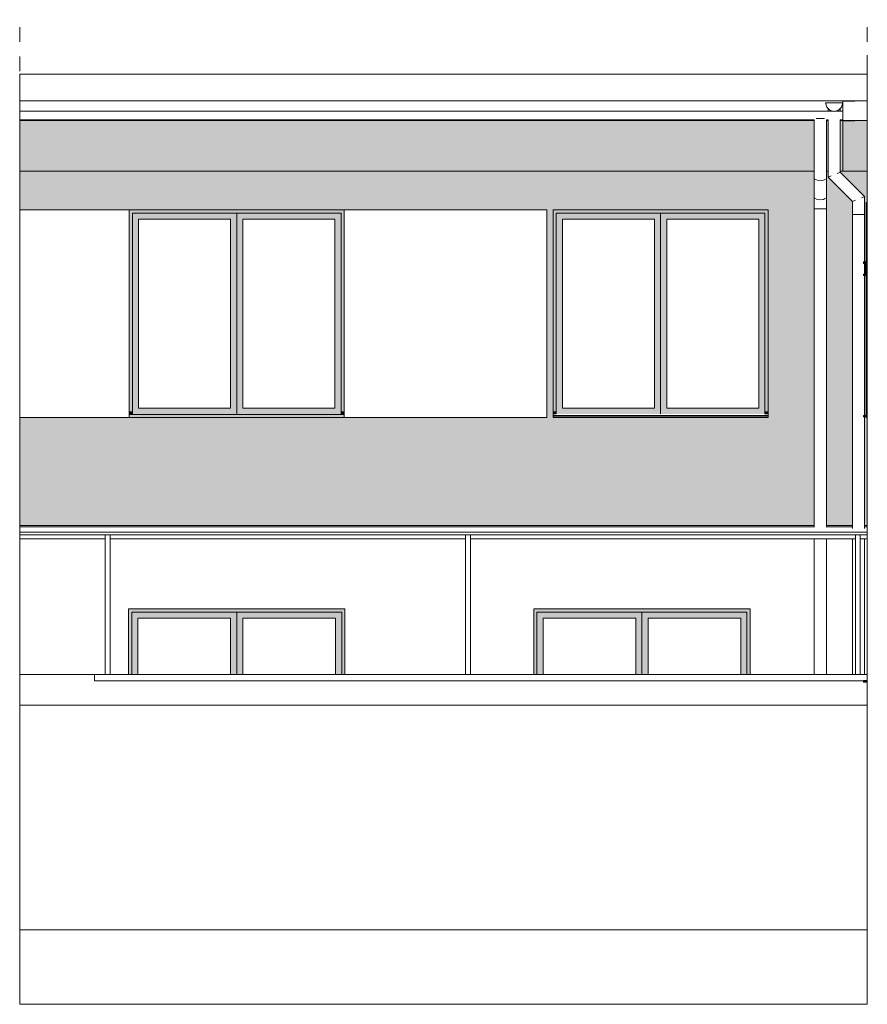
# Model space of a CAD drawing. Header units: centimetres. Extents: x 250 to 5085, y -460 to 412.
# Tile 2 of 2: x 4395 to 5085, y -460 to 342. Entities that reach past the tile are written whole.
import ezdxf

# ---------------------------------------------------------------- set-up
doc = ezdxf.new("R2010")
doc.units = ezdxf.units.CM
doc.header["$MEASUREMENT"] = 0
doc.linetypes.add('Przerywana', pattern=[24, 12, -12])
for name, color, linetype, lineweight in [('130-Teren_Nr_pióra__19', 255, 'Continuous', 0), ('1_Nr_pióra__81', 7, 'Continuous', 13), ('220 - ŚCIANY WEWNĘTRZNE_Nr_pióra__1', 7, 'Continuous', 13), ('220 - ŚCIANY WEWNĘTRZNE_Nr_pióra__87', 7, 'Continuous', 13), ('220-A Ściany_Nr_pióra__120', 7, 'Continuous', 13), ('270-Dachy Powłoki_Nr_pióra__1', 7, 'Continuous', 13), ('270-Dachy Powłoki_Nr_pióra__19', 255, 'Continuous', 0), ('420-Słupy_Nr_pióra__88', 7, 'Continuous', 13), ('440-K Belki_Nr_pióra__44', 7, 'Continuous', 13), ('440-Stropy_Nr_pióra__120', 7, 'Continuous', 13), ('Okna Archicada_Nr_pióra__3', 7, 'Continuous', 13), ('Okna Archicada_Nr_pióra__87', 7, 'Continuous', 13), ('Rozbiórka_220 - ŚCIANY WEWNĘTRZNE_Nr_pióra__87', 7, 'Continuous', 13), ('Rozbiórka_270-Dachy Powłoki_Nr_pióra__19', 255, 'Continuous', 0), ('Rozbiórka_420-Słupy_Nr_pióra__88', 7, 'Continuous', 13), ('Rozbiórka_440-K Belki_Nr_pióra__44', 7, 'Continuous', 13), ('Rozbiórka_440-Stropy_Nr_pióra__120', 7, 'Continuous', 13), ('Rozbiórka_Okna Archicada_Nr_pióra__3', 7, 'Continuous', 13), ('Rozbiórka_Okna Archicada_Nr_pióra__87', 7, 'Continuous', 13)]:
    doc.layers.add(name, color=color, linetype=linetype, lineweight=lineweight)
for name, color, linetype in [('220 - ŚCIANY WEWNĘTRZNE', 7, 'Continuous'), ('440-Stropy', 7, 'Continuous'), ('Okna Archicada', 7, 'Continuous'), ('Rozbiórka_440-Stropy', 7, 'Continuous'), ('Rozbiórka_Okna Archicada', 7, 'Continuous')]:
    doc.layers.add(name, color=color, linetype=linetype)

msp = doc.modelspace()

# ---------------------------------------------------------------- hatches: boundary and pattern name
at = {"layer": '220 - ŚCIANY WEWNĘTRZNE', "linetype": 'Continuous', "lineweight": 0, "true_color": 0xffffff}
h = msp.add_hatch(color=7, dxfattribs=at)
h.paths.add_polyline_path([(4394.9, 187), (4824.14, 187), (4824.14, 18), (4659.14, 18), (4394.9, 18), (4394.9, -70), (5041.87, -70), (5041.87, 218.54), (4394.9, 218.54)])
h.paths.add_polyline_path([(5004.3, 18), (4829.3, 18), (4829.3, 187), (5004.3, 187)], flags=0)
for points in [[(5051.87, -70), (5072.99, -70), (5072.99, 193.88), (5053.14, 213.72), (5053.14, 218.54), (5051.87, 218.54)], [(5063.14, 217.86), (5082.99, 198.02), (5082.99, 144.73), (5084.14, 144.79), (5084.14, 193), (5085.14, 193), (5085.14, 218.54), (5063.14, 218.54)], [(5084.14, 143.5), (5082.99, 143.5), (5082.99, 134.73), (5084.14, 134.79)], [(5082.99, 133.5), (5082.99, 19.73), (5084.14, 19.79), (5084.14, 133.5)], [(5082.99, 18.5), (5082.99, -70), (5085.14, -70), (5085.14, 18), (5084.14, 18), (5084.14, 18.5)]]:
    msp.add_hatch(color=7, dxfattribs=at).paths.add_polyline_path(points)
at = {"layer": '440-Stropy', "linetype": 'Continuous', "lineweight": 0, "true_color": 0xffffff}
for points in [[(4394.9, 260), (4394.9, 218.54), (4794.9, 218.54), (4794.9, 260)], [(5041.87, 260), (5019.9, 260), (5019.9, 218.54), (5041.87, 218.54)], [(5051.87, 260), (5051.87, 218.54), (5053.14, 218.54), (5053.14, 260)], [(5063.14, 260), (5063.14, 218.54), (5065.14, 218.54), (5065.14, 260)], [(5065.14, 218.54), (5085.14, 218.54), (5085.14, 260), (5065.14, 259.4)]]:
    msp.add_hatch(color=7, dxfattribs=at).paths.add_polyline_path(points)
at = {"layer": 'Okna Archicada', "linetype": 'Continuous', "lineweight": 0, "true_color": 0xffffff}
for points in [[(4656.64, 182), (4659.14, 182), (4659.14, 187), (4484.14, 187), (4484.14, 182), (4486.64, 182), (4486.64, 184.5), (4656.64, 184.5)], [(4571.64, 184.5), (4486.64, 184.5), (4486.64, 179.5), (4491.64, 179.5), (4566.64, 179.5), (4571.64, 179.5)], [(4656.64, 184.5), (4571.64, 184.5), (4571.64, 179.5), (4576.64, 179.5), (4651.64, 179.5), (4656.64, 179.5)], [(4486.64, 182), (4484.14, 182), (4484.14, 23), (4486.64, 23)], [(4491.64, 25.5), (4491.64, 179.5), (4486.64, 179.5), (4486.64, 25.5)], [(4566.64, 179.5), (4566.64, 25.5), (4571.64, 25.5), (4571.64, 179.5)], [(4576.64, 25.5), (4576.64, 179.5), (4571.64, 179.5), (4571.64, 25.5)], [(4651.64, 179.5), (4651.64, 25.5), (4656.64, 25.5), (4656.64, 179.5)], [(4656.64, 23), (4659.14, 23), (4659.14, 182), (4656.64, 182)], [(5082.14, 143.5), (5085.14, 143.5), (5085.14, 144.85), (5082.14, 144.69)], [(5085.14, 133.5), (5085.14, 134.85), (5082.14, 134.69), (5082.14, 133.5)], [(4486.64, 20.5), (4571.64, 20.5), (4571.64, 25.5), (4566.64, 25.5), (4491.64, 25.5), (4486.64, 25.5)], [(4571.64, 20.5), (4656.64, 20.5), (4656.64, 25.5), (4651.64, 25.5), (4576.64, 25.5), (4571.64, 25.5)], [(4486.64, 23), (4484.14, 23), (4484.14, 20.5), (4486.64, 20.5)], [(4484.14, 18), (4659.14, 18), (4659.14, 20.5), (4484.14, 20.5)], [(4656.64, 20.5), (4659.14, 20.5), (4659.14, 23), (4656.64, 23)], [(5085.14, 18.5), (5085.14, 19.85), (5082.14, 19.69), (5082.14, 18.5)], [(4483.64, -143), (4486.14, -143), (4486.14, -140.5), (4657.14, -140.5), (4657.14, -143), (4659.64, -143), (4659.64, -138), (4483.64, -138)], [(4483.64, -143), (4483.64, -191.46), (4486.14, -191.46), (4486.14, -143)], [(4486.14, -140.5), (4486.14, -145.5), (4491.14, -145.5), (4566.64, -145.5), (4571.64, -145.5), (4571.64, -140.5)], [(4571.64, -140.5), (4571.64, -145.5), (4576.64, -145.5), (4652.14, -145.5), (4657.14, -145.5), (4657.14, -140.5)], [(4657.14, -143), (4657.14, -191.46), (4659.64, -191.46), (4659.64, -143)], [(4486.14, -145.5), (4486.14, -191.46), (4491.14, -191.46), (4491.14, -145.5)], [(4566.64, -145.5), (4566.64, -191.46), (4571.64, -191.46), (4571.64, -145.5)], [(4571.64, -145.5), (4571.64, -191.46), (4576.64, -191.46), (4576.64, -145.5)], [(4652.14, -145.5), (4652.14, -191.46), (4657.14, -191.46), (4657.14, -145.5)], [(5085.14, -197.5), (5085.14, -196.15), (5082.14, -196.31), (5082.14, -197.5)]]:
    msp.add_hatch(color=7, dxfattribs=at).paths.add_polyline_path(points)
at = {"layer": 'Rozbiórka_440-Stropy', "linetype": 'Continuous', "lineweight": 0, "true_color": 0xffffff}
msp.add_hatch(color=7, dxfattribs=at).paths.add_polyline_path([(4794.9, 260), (4794.9, 218.54), (5019.9, 218.54), (5019.9, 260)])
at = {"layer": 'Rozbiórka_Okna Archicada', "linetype": 'Continuous', "lineweight": 0, "true_color": 0xffffff}
for points in [[(4829.3, 182), (4831.8, 182), (4831.8, 184.5), (5001.8, 184.5), (5001.8, 182), (5004.3, 182), (5004.3, 187), (4829.3, 187)], [(4831.8, 184.5), (4831.8, 179.5), (4836.8, 179.5), (4911.8, 179.5), (4916.8, 179.5), (4916.8, 184.5)], [(4916.8, 184.5), (4916.8, 179.5), (4921.8, 179.5), (4996.8, 179.5), (5001.8, 179.5), (5001.8, 184.5)], [(4831.8, 23), (4831.8, 182), (4829.3, 182), (4829.3, 23)], [(4836.8, 179.5), (4831.8, 179.5), (4831.8, 25.5), (4836.8, 25.5)], [(4911.8, 25.5), (4916.8, 25.5), (4916.8, 179.5), (4911.8, 179.5)], [(4921.8, 179.5), (4916.8, 179.5), (4916.8, 25.5), (4921.8, 25.5)], [(4996.8, 25.5), (5001.8, 25.5), (5001.8, 179.5), (4996.8, 179.5)], [(5001.8, 182), (5001.8, 23), (5004.3, 23), (5004.3, 182)], [(4836.8, 25.5), (4831.8, 25.5), (4831.8, 20.87), (4916.8, 20.87), (4916.8, 25.5), (4911.8, 25.5)], [(4916.8, 20.87), (5001.8, 20.87), (5001.8, 25.5), (4996.8, 25.5), (4921.8, 25.5), (4916.8, 25.5)], [(4829.3, 23), (4829.3, 21), (4831.8, 21), (4831.8, 23)], [(4829.3, 18), (5004.3, 18), (5004.3, 18.5), (4829.3, 18.5)], [(5001.8, 23), (5001.8, 21), (5004.3, 21), (5004.3, 23)], [(4989.64, -138), (4813.64, -138), (4813.64, -143), (4816.14, -143), (4816.14, -140.5), (4987.14, -140.5), (4987.14, -143), (4989.64, -143)], [(4813.64, -143), (4813.64, -191.46), (4816.14, -191.46), (4816.14, -143)], [(4816.14, -140.5), (4816.14, -145.5), (4821.14, -145.5), (4896.64, -145.5), (4901.64, -145.5), (4901.64, -140.5)], [(4901.64, -145.5), (4906.64, -145.5), (4982.14, -145.5), (4987.14, -145.5), (4987.14, -140.5), (4901.64, -140.5)], [(4987.14, -191.46), (4989.64, -191.46), (4989.64, -143), (4987.14, -143)], [(4816.14, -145.5), (4816.14, -191.46), (4821.14, -191.46), (4821.14, -145.5)], [(4901.64, -145.5), (4896.64, -145.5), (4896.64, -191.46), (4901.64, -191.46)], [(4901.64, -145.5), (4901.64, -191.46), (4906.64, -191.46), (4906.64, -145.5)], [(4982.14, -191.46), (4987.14, -191.46), (4987.14, -145.5), (4982.14, -145.5)]]:
    msp.add_hatch(color=7, dxfattribs=at).paths.add_polyline_path(points)

# ---------------------------------------------------------------- linework, layer by layer
at = {"layer": '130-Teren_Nr_pióra__19', "color": 255, "linetype": 'Continuous', "lineweight": 0}
for p, q in [((4394.9, -216.46), (5085.14, -216.46)), ((4394.9, -216.46), (4394.9, -399.46)), ((5085.14, -216.46), (5085.14, -399.46)), ((4394.9, -399.46), (5085.14, -399.46))]:
    msp.add_line(p, q, dxfattribs=at)
at = {"layer": '1_Nr_pióra__81', "color": 7, "linetype": 'Continuous', "lineweight": 13}
for p, q in [((5052.08, 270.78), (5051.14, 274.28)), ((5051.14, 274.28), (5058.14, 274.28)), ((5058.14, 274.28), (5065.14, 274.28)), ((5065.14, 274.28), (5064.21, 270.78)), ((4394.9, 267.43), (5057.59, 267.43)), ((4394.9, 267.43), (4394.9, 263.93)), ((5054.64, 268.22), (5052.08, 270.78)), ((5053.14, 269.72), (5053.14, 267.43)), ((5058.14, 267.28), (5054.64, 268.22)), ((5061.64, 268.22), (5058.14, 267.28)), ((5058.69, 267.43), (5065.14, 267.43)), ((5064.21, 270.78), (5061.64, 268.22)), ((5063.14, 269.72), (5063.14, 267.43)), ((4394.9, 263.93), (4394.9, 261.37)), ((4394.9, 261.37), (4394.9, 260.43)), ((4394.9, 260.43), (5041.87, 260.43)), ((5041.87, 260.47), (5041.87, 213.49)), ((5043.43, 261.43), (5044.37, 261.43)), ((5044.37, 261.43), (5046.87, 261.43)), ((5046.87, 261.43), (5049.37, 261.43)), ((5049.37, 261.43), (5050.31, 261.43)), ((5051.87, 260.47), (5051.87, 213.49)), ((5051.87, 260.43), (5053.16, 260.43)), ((5053.14, 260.43), (5053.14, 213.72)), ((5063.12, 260.43), (5065.14, 260.43)), ((5063.14, 260.43), (5063.14, 217.86)), ((5060.64, 216.83), (5062.47, 217.59)), ((5062.47, 217.59), (5063.14, 217.86)), ((5063.14, 217.86), (5082.99, 198.02)), ((5041.87, 213.49), (5041.87, 197.86)), ((5042.54, 212.2), (5044.37, 211.25)), ((5044.37, 211.25), (5046.87, 210.9)), ((5046.87, 210.9), (5049.37, 211.25)), ((5049.37, 211.25), (5051.2, 212.2)), ((5051.87, 213.49), (5051.87, 197.86)), ((5053.14, 213.72), (5053.81, 214)), ((5053.14, 213.72), (5072.99, 193.88)), ((5053.81, 214), (5055.64, 214.76)), ((5041.87, 197.86), (5041.87, 187.86)), ((5042.54, 196.56), (5044.37, 195.61)), ((5044.37, 195.61), (5046.87, 195.26)), ((5046.87, 195.26), (5049.37, 195.61)), ((5049.37, 195.61), (5051.2, 196.56)), ((5051.87, 197.86), (5051.87, 187.86)), ((5072.99, 193.88), (5073.66, 194.15)), ((5072.99, 193.88), (5072.99, 183.33)), ((5073.66, 194.15), (5075.49, 194.91)), ((5080.49, 196.98), (5082.32, 197.74)), ((5082.32, 197.74), (5082.99, 198.02)), ((5082.99, 198.02), (5082.99, 183.33)), ((5041.87, 187.86), (5041.87, -71.25)), ((5041.87, 187.86), (5042.54, 187.86)), ((5042.54, 187.86), (5044.37, 187.86)), ((5044.37, 187.86), (5046.87, 187.86)), ((5046.87, 187.86), (5049.37, 187.86)), ((5049.37, 187.86), (5051.2, 187.86)), ((5051.2, 187.86), (5051.87, 187.86)), ((5051.87, 187.86), (5051.87, -71.25)), ((5072.99, 183.33), (5072.99, -72.34)), ((5072.99, 183.33), (5073.66, 183.33)), ((5073.66, 183.33), (5075.49, 183.33)), ((5075.49, 183.33), (5077.99, 183.33)), ((5077.99, 183.33), (5080.49, 183.33)), ((5080.49, 183.33), (5082.32, 183.33)), ((5082.32, 183.33), (5082.99, 183.33)), ((5082.99, 183.33), (5082.99, 144.73)), ((5082.99, 143.5), (5082.99, 134.73)), ((5082.99, 133.5), (5082.99, 19.73)), ((5082.99, 18.5), (5082.99, -72.34)), ((5041.87, -80.78), (5041.87, -191.46)), ((5051.87, -80.78), (5051.87, -191.46)), ((5072.99, -80.78), (5072.99, -191.46)), ((5082.99, -80.78), (5082.99, -191.46))]:
    msp.add_line(p, q, dxfattribs=at)
at = {"layer": '220 - ŚCIANY WEWNĘTRZNE_Nr_pióra__1', "color": 7, "linetype": 'Continuous', "lineweight": 13}
msp.add_line((5085.14, 218.54), (5085.14, 260), dxfattribs=at)
at = {"layer": '220 - ŚCIANY WEWNĘTRZNE_Nr_pióra__87', "color": 7, "linetype": 'Continuous', "lineweight": 13}
for p, q in [((5085.14, 313.06), (5085.14, 276.6)), ((4394.9, 187), (4394.9, 218.54)), ((5085.14, 218.54), (5085.14, -70)), ((5084.14, 193), (5085.14, 193)), ((5084.14, 144.79), (5084.14, 193)), ((4394.9, 18), (4394.9, 187)), ((4484.14, 187), (4394.9, 187)), ((4484.14, 20.5), (4484.14, 187)), ((4659.14, 20.5), (4659.14, 187)), ((4824.14, 187), (4659.14, 187)), ((4824.14, 18), (4824.14, 187)), ((5084.14, 134.79), (5084.14, 143.5)), ((5084.14, 19.79), (5084.14, 133.5)), ((4394.9, -70), (4394.9, 18)), ((4484.14, 18), (4394.9, 18)), ((4824.14, 18), (4659.14, 18)), ((5084.14, 18), (5084.14, 18.5)), ((5085.14, 18), (5084.14, 18)), ((4394.9, -70), (5041.87, -70)), ((4394.9, -70), (4394.9, -71)), ((5051.87, -70), (5072.99, -70)), ((5082.99, -70), (5085.14, -70)), ((5085.14, -70), (5085.14, -216.46)), ((4394.9, -80.78), (4394.9, -191.46)), ((4394.9, -191.46), (4394.9, -216.46)), ((4394.9, -191.46), (4455.94, -191.46)), ((4797.9, -191.46), (4455.94, -191.46)), ((4455.94, -196.46), (4455.94, -191.46)), ((5085.14, -191.46), (5016.9, -191.46)), ((4797.9, -196.46), (4455.94, -196.46)), ((5082.14, -196.46), (5016.9, -196.46)), ((4394.9, -399.46), (4394.9, -460)), ((5085.14, -399.46), (5085.14, -400)), ((5085.14, -460), (5085.14, -400)), ((4394.9, -460), (5085.14, -460))]:
    msp.add_line(p, q, dxfattribs=at)
at = {"layer": '220-A Ściany_Nr_pióra__120', "color": 7, "linetype": 'Przerywana', "lineweight": 13}
for p, q in [((4394.9, -420), (4394.9, 341.99)), ((5085.14, -420), (5085.14, 341.99))]:
    msp.add_line(p, q, dxfattribs=at)
at = {"layer": '270-Dachy Powłoki_Nr_pióra__1', "color": 7, "linetype": 'Continuous', "lineweight": 13}
msp.add_line((5085.14, 260), (5085.14, 276), dxfattribs=at)
at = {"layer": '270-Dachy Powłoki_Nr_pióra__19', "color": 255, "linetype": 'Continuous', "lineweight": 0}
for p, q in [((4394.9, 297.51), (4394.9, 276)), ((5085.14, 297.51), (4394.9, 297.51)), ((4394.9, 276), (5085.14, 276)), ((4394.9, 267.43), (4394.9, 276)), ((5065.14, 275.4), (5085.14, 276)), ((5065.14, 275.4), (5065.14, 260)), ((5085.14, 276), (5085.14, 276.6)), ((4394.9, 260), (4394.9, 260.43)), ((5085.14, 260), (5065.14, 259.4)), ((4794.9, -71), (4394.9, -71)), ((4394.9, -71), (4394.9, -75.5)), ((5041.87, -71), (5019.9, -71)), ((5072.99, -71), (5051.87, -71)), ((5085.14, -71), (5082.99, -71)), ((4394.9, -75.5), (4794.9, -75.5)), ((4394.9, -77.5), (4394.9, -75.5)), ((4794.9, -77.5), (4394.9, -77.5)), ((5019.9, -75.5), (5085.14, -75.5)), ((5085.14, -77.5), (5019.9, -77.5))]:
    msp.add_line(p, q, dxfattribs=at)
at = {"layer": '420-Słupy_Nr_pióra__88', "color": 7, "linetype": 'Continuous', "lineweight": 13}
for p, q in [((4464.53, -191.46), (4464.53, -80.78)), ((4468.53, -191.46), (4468.53, -80.78)), ((4757.97, -191.46), (4757.97, -80.78)), ((4761.97, -191.46), (4761.97, -80.78))]:
    msp.add_line(p, q, dxfattribs=at)
at = {"layer": '440-K Belki_Nr_pióra__44', "color": 7, "linetype": 'Continuous', "lineweight": 13}
for p, q in [((4394.9, -77.5), (4394.9, -80.78)), ((4464.53, -80.78), (4464.53, -77.5)), ((4468.53, -77.5), (4468.53, -80.78)), ((4757.97, -80.78), (4757.97, -77.5)), ((4761.97, -77.5), (4761.97, -80.78)), ((4394.9, -80.78), (4464.53, -80.78)), ((4468.53, -80.78), (4757.97, -80.78)), ((4761.97, -80.78), (4794.9, -80.78))]:
    msp.add_line(p, q, dxfattribs=at)
at = {"layer": '440-Stropy_Nr_pióra__120', "color": 7, "linetype": 'Continuous', "lineweight": 13}
for p, q in [((4394.9, 260), (4794.9, 260)), ((4394.9, 218.54), (4394.9, 260)), ((5019.9, 260), (5041.87, 260)), ((5051.87, 260), (5053.14, 260)), ((5063.14, 260), (5065.14, 260)), ((5065.14, 260), (5085.14, 260)), ((5065.14, 218.54), (5065.14, 260)), ((4394.9, 218.54), (4794.9, 218.54)), ((5019.9, 218.54), (5041.87, 218.54)), ((5051.87, 218.54), (5053.14, 218.54)), ((5063.14, 218.54), (5065.14, 218.54)), ((5065.14, 218.54), (5085.14, 218.54))]:
    msp.add_line(p, q, dxfattribs=at)
at = {"layer": 'Okna Archicada_Nr_pióra__3', "color": 7, "linetype": 'Continuous', "lineweight": 13}
for p, q in [((4486.64, 179.5), (4486.64, 184.5)), ((4486.64, 184.5), (4571.64, 184.5)), ((4571.64, 184.5), (4571.64, 179.5)), ((4571.64, 184.5), (4656.64, 184.5)), ((4656.64, 184.5), (4656.64, 179.5)), ((4486.64, 25.5), (4486.64, 179.5)), ((4491.64, 179.5), (4491.64, 25.5)), ((4566.64, 179.5), (4491.64, 179.5)), ((4566.64, 25.5), (4566.64, 179.5)), ((4571.64, 179.5), (4571.64, 25.5)), ((4576.64, 179.5), (4576.64, 25.5)), ((4651.64, 179.5), (4576.64, 179.5)), ((4651.64, 25.5), (4651.64, 179.5)), ((4656.64, 179.5), (4656.64, 25.5)), ((5082.14, 144.69), (5085.14, 144.85)), ((5082.14, 143.5), (5082.14, 144.69)), ((5082.14, 143.5), (5085.14, 143.5)), ((5085.14, 134.85), (5082.14, 134.69)), ((5082.14, 133.5), (5082.14, 134.69)), ((5085.14, 133.5), (5082.14, 133.5)), ((4486.64, 20.5), (4486.64, 25.5)), ((4491.64, 25.5), (4566.64, 25.5)), ((4571.64, 25.5), (4571.64, 20.5)), ((4576.64, 25.5), (4651.64, 25.5)), ((4656.64, 25.5), (4656.64, 20.5)), ((4484.14, 20.5), (4659.14, 20.5)), ((4484.14, 18), (4484.14, 20.5)), ((4484.14, 18), (4659.14, 18)), ((4659.14, 18), (4659.14, 20.5)), ((5085.14, 19.85), (5082.14, 19.69)), ((5082.14, 18.5), (5082.14, 19.69)), ((5085.14, 18.5), (5082.14, 18.5)), ((4486.14, -140.5), (4486.14, -145.5)), ((4571.64, -140.5), (4486.14, -140.5)), ((4571.64, -140.5), (4571.64, -145.5)), ((4657.14, -140.5), (4571.64, -140.5)), ((4657.14, -145.5), (4657.14, -140.5)), ((4486.14, -145.5), (4486.14, -191.46)), ((4491.14, -191.46), (4491.14, -145.5)), ((4491.14, -145.5), (4566.64, -145.5)), ((4566.64, -145.5), (4566.64, -191.46)), ((4571.64, -145.5), (4571.64, -191.46)), ((4576.64, -191.46), (4576.64, -145.5)), ((4576.64, -145.5), (4652.14, -145.5)), ((4652.14, -145.5), (4652.14, -191.46)), ((4657.14, -191.46), (4657.14, -145.5)), ((5085.14, -196.15), (5082.14, -196.31)), ((5082.14, -197.5), (5082.14, -196.31)), ((5085.14, -197.5), (5082.14, -197.5))]:
    msp.add_line(p, q, dxfattribs=at)
at = {"layer": 'Okna Archicada_Nr_pióra__87', "color": 7, "linetype": 'Continuous', "lineweight": 13}
for p, q in [((4484.14, 187), (4659.14, 187)), ((4483.64, -138), (4659.64, -138)), ((4483.64, -191.46), (4483.64, -138)), ((4659.64, -138), (4659.64, -191.46))]:
    msp.add_line(p, q, dxfattribs=at)
at = {"layer": 'Rozbiórka_220 - ŚCIANY WEWNĘTRZNE_Nr_pióra__87', "color": 7, "linetype": 'Continuous', "lineweight": 13}
for p, q in [((5016.9, -191.46), (4797.9, -191.46)), ((5016.9, -196.46), (4797.9, -196.46))]:
    msp.add_line(p, q, dxfattribs=at)
at = {"layer": 'Rozbiórka_270-Dachy Powłoki_Nr_pióra__19', "color": 255, "linetype": 'Continuous', "lineweight": 0}
for p, q in [((5019.9, -71), (4794.9, -71)), ((4794.9, -75.5), (5019.9, -75.5)), ((5019.9, -77.5), (4794.9, -77.5))]:
    msp.add_line(p, q, dxfattribs=at)
at = {"layer": 'Rozbiórka_420-Słupy_Nr_pióra__88', "color": 7, "linetype": 'Continuous', "lineweight": 13}
for p, q in [((5075.42, -191.46), (5075.42, -80.78)), ((5079.42, -191.46), (5079.42, -80.78))]:
    msp.add_line(p, q, dxfattribs=at)
at = {"layer": 'Rozbiórka_440-K Belki_Nr_pióra__44', "color": 7, "linetype": 'Continuous', "lineweight": 13}
for p, q in [((5075.42, -80.78), (5075.42, -77.5)), ((5079.42, -77.5), (5079.42, -80.78)), ((4794.9, -80.78), (5075.42, -80.78)), ((5079.42, -80.78), (5085.14, -80.78))]:
    msp.add_line(p, q, dxfattribs=at)
at = {"layer": 'Rozbiórka_440-Stropy_Nr_pióra__120', "color": 7, "linetype": 'Continuous', "lineweight": 13}
for p, q in [((4794.9, 260), (5019.9, 260)), ((4794.9, 218.54), (5019.9, 218.54))]:
    msp.add_line(p, q, dxfattribs=at)
at = {"layer": 'Rozbiórka_Okna Archicada_Nr_pióra__3', "color": 7, "linetype": 'Continuous', "lineweight": 13}
for p, q in [((4831.8, 184.5), (4831.8, 179.5)), ((4916.8, 184.5), (4831.8, 184.5)), ((4916.8, 184.5), (4916.8, 179.5)), ((5001.8, 184.5), (4916.8, 184.5)), ((5001.8, 179.5), (5001.8, 184.5)), ((4831.8, 179.5), (4831.8, 25.5)), ((4836.8, 25.5), (4836.8, 179.5)), ((4836.8, 179.5), (4911.8, 179.5)), ((4911.8, 179.5), (4911.8, 25.5)), ((4916.8, 179.5), (4916.8, 25.5)), ((4921.8, 25.5), (4921.8, 179.5)), ((4921.8, 179.5), (4996.8, 179.5)), ((4996.8, 179.5), (4996.8, 25.5)), ((5001.8, 25.5), (5001.8, 179.5)), ((4831.8, 25.5), (4831.8, 20.87)), ((4911.8, 25.5), (4836.8, 25.5)), ((4916.8, 25.5), (4916.8, 20.87)), ((4996.8, 25.5), (4921.8, 25.5)), ((5001.8, 20.87), (5001.8, 25.5)), ((4831.8, 21), (4829.3, 21)), ((4829.3, 19.85), (4829.3, 19.69)), ((4829.3, 19.69), (5004.3, 19.69)), ((4829.3, 18.5), (4829.3, 19.69)), ((4829.3, 18.5), (5004.3, 18.5)), ((5004.3, 21), (5001.8, 21)), ((5004.3, 19.69), (5004.3, 19.85)), ((5004.3, 18.5), (5004.3, 19.69)), ((4816.14, -140.5), (4816.14, -145.5)), ((4901.64, -140.5), (4816.14, -140.5)), ((4901.64, -140.5), (4901.64, -145.5)), ((4987.14, -140.5), (4901.64, -140.5)), ((4987.14, -145.5), (4987.14, -140.5)), ((4816.14, -145.5), (4816.14, -191.46)), ((4821.14, -191.46), (4821.14, -145.5)), ((4821.14, -145.5), (4896.64, -145.5)), ((4896.64, -145.5), (4896.64, -191.46)), ((4901.64, -145.5), (4901.64, -191.46)), ((4906.64, -191.46), (4906.64, -145.5)), ((4906.64, -145.5), (4982.14, -145.5)), ((4982.14, -145.5), (4982.14, -191.46)), ((4987.14, -191.46), (4987.14, -145.5))]:
    msp.add_line(p, q, dxfattribs=at)
at = {"layer": 'Rozbiórka_Okna Archicada_Nr_pióra__87', "color": 7, "linetype": 'Continuous', "lineweight": 13}
for p, q in [((4829.3, 19.85), (4829.3, 187)), ((4829.3, 187), (5004.3, 187)), ((5004.3, 187), (5004.3, 19.85)), ((4829.3, 18), (4829.3, 18.5)), ((4829.3, 18), (5004.3, 18)), ((5004.3, 18), (5004.3, 18.5)), ((4813.64, -191.46), (4813.64, -138)), ((4813.64, -138), (4989.64, -138)), ((4989.64, -138), (4989.64, -191.46))]:
    msp.add_line(p, q, dxfattribs=at)

doc.saveas('drawing.dxf')
